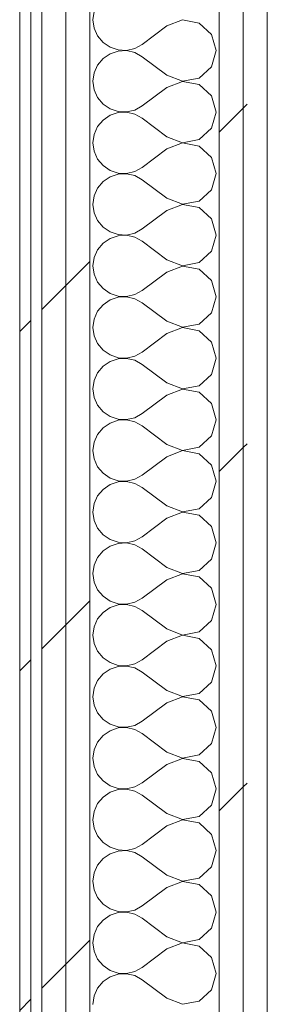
# Model space of a CAD drawing. Header units: millimetres. Extents: x -40968 to 77376, y -17881 to 4746.
# Tile 233 of 256: x -7155 to -7021, y -533 to 0. Entities that reach past the tile are written whole.
import ezdxf

# ---------------------------------------------------------------- set-up
doc = ezdxf.new("R2010")
doc.units = ezdxf.units.MM
doc.header["$MEASUREMENT"] = 0
doc.linetypes.add('Wipeout_Contour', pattern=[1000, 0, -1000])
doc.layers.add('Nuevo_08_E_Envans secs', color=7, linetype='Continuous')
doc.layers.add('Nuevo_08_E_Envans secs_Pluma_Nº__1', color=7, linetype='Continuous', lineweight=5)
for name, color, linetype, lineweight, true_color in [('Nuevo_08_E_Envans secs_Pluma_Nº__102', 7, 'Continuous', 5, 0xcccccc), ('Nuevo_08_E_Envans secs_Pluma_Nº__171', 171, 'Continuous', 13, 0xaaaaff), ('Nuevo_08_E_Envans secs_Pluma_Nº__177', 7, 'Continuous', 15, 0xf7e046)]:
    doc.layers.add(name, color=color, linetype=linetype, lineweight=lineweight, true_color=true_color)
pattern_1 = [(45, (0, 0), (-183.848, 183.848), [195, -65]), (45, (7e-14, 183.85), (-183.848, 183.848), [195, -65])]

# ---------------------------------------------------------------- blocks, each defined once
blk = doc.blocks.new('*X215')
at = {"layer": 'Nuevo_08_E_Envans secs_Pluma_Nº__102', "color": 254, "linetype": 'Continuous', "lineweight": 5, "true_color": 0xcccccc}
for p, q in [((-7114.81, 4.55), (-7115.44, 0)), ((-7115.44, 0), (-7114.81, -4.55)), ((-7114.81, -4.55), (-7112.95, -8.76)), ((-7075.44, -3.33), (-7088.77, -13.33)), ((-7066.94, -0.07), (-7075.44, -3.33)), ((-7057.99, -1.76), (-7066.94, -0.07)), ((-7051.26, -7.9), (-7057.99, -1.76)), ((-7112.95, -8.76), (-7110.02, -12.3)), ((-7048.77, -16.67), (-7051.26, -7.9)), ((-7110.02, -12.3), (-7106.23, -14.91)), ((-7106.23, -14.91), (-7101.87, -16.38)), ((-7097.28, -16.6), (-7092.8, -15.56)), ((-7092.8, -15.56), (-7088.77, -13.33)), ((-7110.02, -21.03), (-7112.95, -24.57)), ((-7106.23, -18.43), (-7110.02, -21.03)), ((-7101.87, -16.96), (-7106.23, -18.43)), ((-7101.87, -16.38), (-7097.28, -16.6)), ((-7097.28, -16.73), (-7101.87, -16.96)), ((-7092.8, -17.77), (-7097.28, -16.73)), ((-7088.77, -20), (-7092.8, -17.77)), ((-7075.44, -30), (-7088.77, -20)), ((-7051.26, -25.43), (-7048.77, -16.67)), ((-7112.95, -24.57), (-7114.81, -28.78)), ((-7057.99, -31.57), (-7051.26, -25.43)), ((-7114.81, -28.78), (-7115.44, -33.33)), ((-7075.44, -30), (-7066.94, -33.27)), ((-7066.94, -33.27), (-7057.99, -31.57)), ((-7115.44, -33.33), (-7114.81, -37.89)), ((-7075.44, -36.67), (-7088.77, -46.67)), ((-7066.94, -33.4), (-7075.44, -36.67)), ((-7057.99, -35.09), (-7066.94, -33.4)), ((-7051.26, -41.24), (-7057.99, -35.09)), ((-7114.81, -37.89), (-7112.95, -42.1)), ((-7112.95, -42.1), (-7110.02, -45.64)), ((-7048.77, -50), (-7051.26, -41.24)), ((-7110.02, -45.64), (-7106.23, -48.24)), ((-7092.8, -48.89), (-7088.77, -46.67)), ((-7106.23, -51.76), (-7110.02, -54.36)), ((-7106.23, -48.24), (-7101.87, -49.71)), ((-7101.87, -50.29), (-7106.23, -51.76)), ((-7101.87, -49.71), (-7097.28, -49.93)), ((-7097.28, -50.07), (-7101.87, -50.29)), ((-7097.28, -49.93), (-7092.8, -48.89)), ((-7092.8, -51.11), (-7097.28, -50.07)), ((-7088.77, -53.33), (-7092.8, -51.11)), ((-7051.26, -58.76), (-7048.77, -50)), ((-7112.95, -57.9), (-7114.81, -62.11)), ((-7110.02, -54.36), (-7112.95, -57.9)), ((-7075.44, -63.33), (-7088.77, -53.33)), ((-7114.81, -62.11), (-7115.44, -66.67)), ((-7075.44, -63.33), (-7066.94, -66.6)), ((-7057.99, -64.91), (-7051.26, -58.76)), ((-7115.44, -66.67), (-7114.81, -71.22)), ((-7066.94, -66.73), (-7075.44, -70)), ((-7066.94, -66.6), (-7057.99, -64.91)), ((-7057.99, -68.43), (-7066.94, -66.73)), ((-7051.26, -74.57), (-7057.99, -68.43)), ((-7114.81, -71.22), (-7112.95, -75.43)), ((-7075.44, -70), (-7088.77, -80)), ((-7048.77, -83.33), (-7051.26, -74.57)), ((-7112.95, -75.43), (-7110.02, -78.97)), ((-7110.02, -78.97), (-7106.23, -81.57)), ((-7106.23, -85.09), (-7110.02, -87.7)), ((-7106.23, -81.57), (-7101.87, -83.04)), ((-7101.87, -83.62), (-7106.23, -85.09)), ((-7101.87, -83.04), (-7097.28, -83.27)), ((-7097.28, -83.4), (-7101.87, -83.62)), ((-7097.28, -83.27), (-7092.8, -82.23)), ((-7092.8, -84.44), (-7097.28, -83.4)), ((-7092.8, -82.23), (-7088.77, -80)), ((-7088.77, -86.67), (-7092.8, -84.44)), ((-7051.26, -92.1), (-7048.77, -83.33)), ((-7110.02, -87.7), (-7112.95, -91.24)), ((-7075.44, -96.67), (-7088.77, -86.67)), ((-7114.81, -95.45), (-7115.44, -100)), ((-7112.95, -91.24), (-7114.81, -95.45)), ((-7057.99, -98.24), (-7051.26, -92.1)), ((-7115.44, -100), (-7114.81, -104.55)), ((-7075.44, -96.67), (-7066.94, -99.93)), ((-7066.94, -100.07), (-7075.44, -103.33)), ((-7066.94, -99.93), (-7057.99, -98.24)), ((-7057.99, -101.76), (-7066.94, -100.07)), ((-7114.81, -104.55), (-7112.95, -108.76)), ((-7075.44, -103.33), (-7088.77, -113.33)), ((-7051.26, -107.9), (-7057.99, -101.76)), ((-7112.95, -108.76), (-7110.02, -112.3)), ((-7048.77, -116.67), (-7051.26, -107.9)), ((-7110.02, -112.3), (-7106.23, -114.91)), ((-7106.23, -114.91), (-7101.87, -116.38)), ((-7101.87, -116.96), (-7106.23, -118.43)), ((-7101.87, -116.38), (-7097.28, -116.6)), ((-7097.28, -116.73), (-7101.87, -116.96)), ((-7097.28, -116.6), (-7092.8, -115.56)), ((-7092.8, -117.77), (-7097.28, -116.73)), ((-7092.8, -115.56), (-7088.77, -113.33)), ((-7051.26, -125.43), (-7048.77, -116.67)), ((-7110.02, -121.03), (-7112.95, -124.57)), ((-7106.23, -118.43), (-7110.02, -121.03)), ((-7088.77, -120), (-7092.8, -117.77)), ((-7075.44, -130), (-7088.77, -120)), ((-7112.95, -124.57), (-7114.81, -128.78)), ((-7057.99, -131.57), (-7051.26, -125.43)), ((-7114.81, -128.78), (-7115.44, -133.33)), ((-7075.44, -130), (-7066.94, -133.27)), ((-7066.94, -133.27), (-7057.99, -131.57)), ((-7115.44, -133.33), (-7114.81, -137.89)), ((-7114.81, -137.89), (-7112.95, -142.1)), ((-7075.44, -136.67), (-7088.77, -146.67)), ((-7066.94, -133.4), (-7075.44, -136.67)), ((-7057.99, -135.09), (-7066.94, -133.4)), ((-7051.26, -141.24), (-7057.99, -135.09)), ((-7112.95, -142.1), (-7110.02, -145.64)), ((-7048.77, -150), (-7051.26, -141.24)), ((-7110.02, -145.64), (-7106.23, -148.24)), ((-7106.23, -148.24), (-7101.87, -149.71)), ((-7097.28, -149.93), (-7092.8, -148.89)), ((-7092.8, -148.89), (-7088.77, -146.67)), ((-7110.02, -154.36), (-7112.95, -157.9)), ((-7106.23, -151.76), (-7110.02, -154.36)), ((-7101.87, -150.29), (-7106.23, -151.76)), ((-7101.87, -149.71), (-7097.28, -149.93)), ((-7097.28, -150.07), (-7101.87, -150.29)), ((-7092.8, -151.11), (-7097.28, -150.07)), ((-7088.77, -153.33), (-7092.8, -151.11)), ((-7075.44, -163.33), (-7088.77, -153.33)), ((-7051.26, -158.76), (-7048.77, -150)), ((-7112.95, -157.9), (-7114.81, -162.11)), ((-7057.99, -164.91), (-7051.26, -158.76)), ((-7114.81, -162.11), (-7115.44, -166.67)), ((-7075.44, -163.33), (-7066.94, -166.6)), ((-7066.94, -166.6), (-7057.99, -164.91)), ((-7115.44, -166.67), (-7114.81, -171.22)), ((-7075.44, -170), (-7088.77, -180)), ((-7066.94, -166.73), (-7075.44, -170)), ((-7057.99, -168.43), (-7066.94, -166.73)), ((-7051.26, -174.57), (-7057.99, -168.43)), ((-7114.81, -171.22), (-7112.95, -175.43)), ((-7112.95, -175.43), (-7110.02, -178.97)), ((-7048.77, -183.33), (-7051.26, -174.57)), ((-7110.02, -178.97), (-7106.23, -181.57)), ((-7092.8, -182.23), (-7088.77, -180)), ((-7106.23, -185.09), (-7110.02, -187.7)), ((-7106.23, -181.57), (-7101.87, -183.04)), ((-7101.87, -183.62), (-7106.23, -185.09)), ((-7101.87, -183.04), (-7097.28, -183.27)), ((-7097.28, -183.4), (-7101.87, -183.62)), ((-7097.28, -183.27), (-7092.8, -182.23)), ((-7092.8, -184.44), (-7097.28, -183.4)), ((-7088.77, -186.67), (-7092.8, -184.44)), ((-7051.26, -192.1), (-7048.77, -183.33)), ((-7112.95, -191.24), (-7114.81, -195.45)), ((-7110.02, -187.7), (-7112.95, -191.24)), ((-7075.44, -196.67), (-7088.77, -186.67)), ((-7114.81, -195.45), (-7115.44, -200)), ((-7075.44, -196.67), (-7066.94, -199.93)), ((-7057.99, -198.24), (-7051.26, -192.1)), ((-7115.44, -200), (-7114.81, -204.55)), ((-7066.94, -200.07), (-7075.44, -203.33)), ((-7066.94, -199.93), (-7057.99, -198.24)), ((-7057.99, -201.76), (-7066.94, -200.07)), ((-7051.26, -207.9), (-7057.99, -201.76)), ((-7114.81, -204.55), (-7112.95, -208.76)), ((-7075.44, -203.33), (-7088.77, -213.33)), ((-7048.77, -216.67), (-7051.26, -207.9)), ((-7112.95, -208.76), (-7110.02, -212.3)), ((-7110.02, -212.3), (-7106.23, -214.91)), ((-7106.23, -218.43), (-7110.02, -221.03)), ((-7106.23, -214.91), (-7101.87, -216.38)), ((-7101.87, -216.96), (-7106.23, -218.43)), ((-7101.87, -216.38), (-7097.28, -216.6)), ((-7097.28, -216.73), (-7101.87, -216.96)), ((-7097.28, -216.6), (-7092.8, -215.56)), ((-7092.8, -217.77), (-7097.28, -216.73)), ((-7092.8, -215.56), (-7088.77, -213.33)), ((-7088.77, -220), (-7092.8, -217.77)), ((-7051.26, -225.43), (-7048.77, -216.67)), ((-7110.02, -221.03), (-7112.95, -224.57)), ((-7075.44, -230), (-7088.77, -220)), ((-7114.81, -228.78), (-7115.44, -233.33)), ((-7112.95, -224.57), (-7114.81, -228.78)), ((-7057.99, -231.57), (-7051.26, -225.43)), ((-7115.44, -233.33), (-7114.81, -237.89)), ((-7075.44, -230), (-7066.94, -233.27)), ((-7066.94, -233.4), (-7075.44, -236.67)), ((-7066.94, -233.27), (-7057.99, -231.57)), ((-7057.99, -235.09), (-7066.94, -233.4)), ((-7114.81, -237.89), (-7112.95, -242.1)), ((-7075.44, -236.67), (-7088.77, -246.67)), ((-7051.26, -241.24), (-7057.99, -235.09)), ((-7112.95, -242.1), (-7110.02, -245.64)), ((-7048.77, -250), (-7051.26, -241.24)), ((-7110.02, -245.64), (-7106.23, -248.24)), ((-7106.23, -248.24), (-7101.87, -249.71)), ((-7101.87, -250.29), (-7106.23, -251.76)), ((-7101.87, -249.71), (-7097.28, -249.93)), ((-7097.28, -250.07), (-7101.87, -250.29)), ((-7097.28, -249.93), (-7092.8, -248.89)), ((-7092.8, -251.11), (-7097.28, -250.07)), ((-7092.8, -248.89), (-7088.77, -246.67)), ((-7051.26, -258.76), (-7048.77, -250)), ((-7110.02, -254.36), (-7112.95, -257.9)), ((-7106.23, -251.76), (-7110.02, -254.36)), ((-7088.77, -253.33), (-7092.8, -251.11)), ((-7075.44, -263.33), (-7088.77, -253.33)), ((-7112.95, -257.9), (-7114.81, -262.11)), ((-7057.99, -264.91), (-7051.26, -258.76)), ((-7114.81, -262.11), (-7115.44, -266.67)), ((-7075.44, -263.33), (-7066.94, -266.6)), ((-7066.94, -266.6), (-7057.99, -264.91)), ((-7115.44, -266.67), (-7114.81, -271.22)), ((-7114.81, -271.22), (-7112.95, -275.43)), ((-7075.44, -270), (-7088.77, -280)), ((-7066.94, -266.73), (-7075.44, -270)), ((-7057.99, -268.43), (-7066.94, -266.73)), ((-7051.26, -274.57), (-7057.99, -268.43)), ((-7112.95, -275.43), (-7110.02, -278.97)), ((-7048.77, -283.33), (-7051.26, -274.57)), ((-7110.02, -278.97), (-7106.23, -281.57)), ((-7106.23, -281.57), (-7101.87, -283.04)), ((-7097.28, -283.27), (-7092.8, -282.23)), ((-7092.8, -282.23), (-7088.77, -280)), ((-7110.02, -287.7), (-7112.95, -291.24)), ((-7106.23, -285.09), (-7110.02, -287.7)), ((-7101.87, -283.62), (-7106.23, -285.09)), ((-7101.87, -283.04), (-7097.28, -283.27)), ((-7097.28, -283.4), (-7101.87, -283.62)), ((-7092.8, -284.44), (-7097.28, -283.4)), ((-7088.77, -286.67), (-7092.8, -284.44)), ((-7075.44, -296.67), (-7088.77, -286.67)), ((-7051.26, -292.1), (-7048.77, -283.33)), ((-7112.95, -291.24), (-7114.81, -295.45)), ((-7057.99, -298.24), (-7051.26, -292.1)), ((-7114.81, -295.45), (-7115.44, -300)), ((-7075.44, -296.67), (-7066.94, -299.93)), ((-7066.94, -299.93), (-7057.99, -298.24)), ((-7115.44, -300), (-7114.81, -304.55)), ((-7075.44, -303.33), (-7088.77, -313.33)), ((-7066.94, -300.07), (-7075.44, -303.33)), ((-7057.99, -301.76), (-7066.94, -300.07)), ((-7051.26, -307.9), (-7057.99, -301.76)), ((-7114.81, -304.55), (-7112.95, -308.76)), ((-7112.95, -308.76), (-7110.02, -312.3)), ((-7048.77, -316.67), (-7051.26, -307.9)), ((-7110.02, -312.3), (-7106.23, -314.91)), ((-7092.8, -315.56), (-7088.77, -313.33)), ((-7106.23, -318.43), (-7110.02, -321.03)), ((-7106.23, -314.91), (-7101.87, -316.38)), ((-7101.87, -316.96), (-7106.23, -318.43)), ((-7101.87, -316.38), (-7097.28, -316.6)), ((-7097.28, -316.73), (-7101.87, -316.96)), ((-7097.28, -316.6), (-7092.8, -315.56)), ((-7092.8, -317.77), (-7097.28, -316.73)), ((-7088.77, -320), (-7092.8, -317.77)), ((-7051.26, -325.43), (-7048.77, -316.67)), ((-7112.95, -324.57), (-7114.81, -328.78)), ((-7110.02, -321.03), (-7112.95, -324.57)), ((-7075.44, -330), (-7088.77, -320)), ((-7114.81, -328.78), (-7115.44, -333.33)), ((-7075.44, -330), (-7066.94, -333.27)), ((-7057.99, -331.57), (-7051.26, -325.43)), ((-7115.44, -333.33), (-7114.81, -337.89)), ((-7066.94, -333.4), (-7075.44, -336.67)), ((-7066.94, -333.27), (-7057.99, -331.57)), ((-7057.99, -335.09), (-7066.94, -333.4)), ((-7051.26, -341.24), (-7057.99, -335.09)), ((-7114.81, -337.89), (-7112.95, -342.1)), ((-7075.44, -336.67), (-7088.77, -346.67)), ((-7048.77, -350), (-7051.26, -341.24)), ((-7112.95, -342.1), (-7110.02, -345.64)), ((-7110.02, -345.64), (-7106.23, -348.24)), ((-7106.23, -351.76), (-7110.02, -354.36)), ((-7106.23, -348.24), (-7101.87, -349.71)), ((-7101.87, -350.29), (-7106.23, -351.76)), ((-7101.87, -349.71), (-7097.28, -349.93)), ((-7097.28, -350.07), (-7101.87, -350.29)), ((-7097.28, -349.93), (-7092.8, -348.89)), ((-7092.8, -351.11), (-7097.28, -350.07)), ((-7092.8, -348.89), (-7088.77, -346.67)), ((-7088.77, -353.33), (-7092.8, -351.11)), ((-7051.26, -358.76), (-7048.77, -350)), ((-7110.02, -354.36), (-7112.95, -357.9)), ((-7075.44, -363.33), (-7088.77, -353.33)), ((-7114.81, -362.11), (-7115.44, -366.67)), ((-7112.95, -357.9), (-7114.81, -362.11)), ((-7057.99, -364.91), (-7051.26, -358.76)), ((-7115.44, -366.67), (-7114.81, -371.22)), ((-7075.44, -363.33), (-7066.94, -366.6)), ((-7066.94, -366.73), (-7075.44, -370)), ((-7066.94, -366.6), (-7057.99, -364.91)), ((-7057.99, -368.43), (-7066.94, -366.73)), ((-7114.81, -371.22), (-7112.95, -375.43)), ((-7075.44, -370), (-7088.77, -380)), ((-7051.26, -374.57), (-7057.99, -368.43)), ((-7112.95, -375.43), (-7110.02, -378.97)), ((-7048.77, -383.33), (-7051.26, -374.57)), ((-7110.02, -378.97), (-7106.23, -381.57)), ((-7106.23, -381.57), (-7101.87, -383.04)), ((-7101.87, -383.62), (-7106.23, -385.09)), ((-7101.87, -383.04), (-7097.28, -383.27)), ((-7097.28, -383.4), (-7101.87, -383.62)), ((-7097.28, -383.27), (-7092.8, -382.23)), ((-7092.8, -384.44), (-7097.28, -383.4)), ((-7092.8, -382.23), (-7088.77, -380)), ((-7051.26, -392.1), (-7048.77, -383.33)), ((-7110.02, -387.7), (-7112.95, -391.24)), ((-7106.23, -385.09), (-7110.02, -387.7)), ((-7088.77, -386.67), (-7092.8, -384.44)), ((-7075.44, -396.67), (-7088.77, -386.67)), ((-7112.95, -391.24), (-7114.81, -395.45)), ((-7057.99, -398.24), (-7051.26, -392.1)), ((-7114.81, -395.45), (-7115.44, -400)), ((-7075.44, -396.67), (-7066.94, -399.93)), ((-7066.94, -399.93), (-7057.99, -398.24)), ((-7115.44, -400), (-7114.81, -404.55)), ((-7114.81, -404.55), (-7112.95, -408.76)), ((-7075.44, -403.33), (-7088.77, -413.33)), ((-7066.94, -400.07), (-7075.44, -403.33)), ((-7057.99, -401.76), (-7066.94, -400.07)), ((-7051.26, -407.9), (-7057.99, -401.76)), ((-7112.95, -408.76), (-7110.02, -412.3)), ((-7048.77, -416.67), (-7051.26, -407.9)), ((-7110.02, -412.3), (-7106.23, -414.91)), ((-7106.23, -414.91), (-7101.87, -416.38)), ((-7097.28, -416.6), (-7092.8, -415.56)), ((-7092.8, -415.56), (-7088.77, -413.33)), ((-7110.02, -421.03), (-7112.95, -424.57)), ((-7106.23, -418.43), (-7110.02, -421.03)), ((-7101.87, -416.96), (-7106.23, -418.43)), ((-7101.87, -416.38), (-7097.28, -416.6)), ((-7097.28, -416.73), (-7101.87, -416.96)), ((-7092.8, -417.77), (-7097.28, -416.73)), ((-7088.77, -420), (-7092.8, -417.77)), ((-7075.44, -430), (-7088.77, -420)), ((-7051.26, -425.43), (-7048.77, -416.67)), ((-7112.95, -424.57), (-7114.81, -428.78)), ((-7057.99, -431.57), (-7051.26, -425.43)), ((-7114.81, -428.78), (-7115.44, -433.33)), ((-7075.44, -430), (-7066.94, -433.27)), ((-7066.94, -433.27), (-7057.99, -431.57)), ((-7115.44, -433.33), (-7114.81, -437.89)), ((-7075.44, -436.67), (-7088.77, -446.67)), ((-7066.94, -433.4), (-7075.44, -436.67)), ((-7057.99, -435.09), (-7066.94, -433.4)), ((-7051.26, -441.24), (-7057.99, -435.09)), ((-7114.81, -437.89), (-7112.95, -442.1)), ((-7112.95, -442.1), (-7110.02, -445.64)), ((-7048.77, -450), (-7051.26, -441.24)), ((-7110.02, -445.64), (-7106.23, -448.24)), ((-7092.8, -448.89), (-7088.77, -446.67)), ((-7106.23, -451.76), (-7110.02, -454.36)), ((-7106.23, -448.24), (-7101.87, -449.71)), ((-7101.87, -450.29), (-7106.23, -451.76)), ((-7101.87, -449.71), (-7097.28, -449.93)), ((-7097.28, -450.07), (-7101.87, -450.29)), ((-7097.28, -449.93), (-7092.8, -448.89)), ((-7092.8, -451.11), (-7097.28, -450.07)), ((-7088.77, -453.33), (-7092.8, -451.11)), ((-7051.26, -458.76), (-7048.77, -450)), ((-7112.95, -457.9), (-7114.81, -462.11)), ((-7110.02, -454.36), (-7112.95, -457.9)), ((-7075.44, -463.33), (-7088.77, -453.33)), ((-7114.81, -462.11), (-7115.44, -466.67)), ((-7075.44, -463.33), (-7066.94, -466.6)), ((-7057.99, -464.91), (-7051.26, -458.76)), ((-7115.44, -466.67), (-7114.81, -471.22)), ((-7066.94, -466.73), (-7075.44, -470)), ((-7066.94, -466.6), (-7057.99, -464.91)), ((-7057.99, -468.43), (-7066.94, -466.73)), ((-7051.26, -474.57), (-7057.99, -468.43)), ((-7114.81, -471.22), (-7112.95, -475.43)), ((-7075.44, -470), (-7088.77, -480)), ((-7048.77, -483.33), (-7051.26, -474.57)), ((-7112.95, -475.43), (-7110.02, -478.97)), ((-7110.02, -478.97), (-7106.23, -481.57)), ((-7106.23, -485.09), (-7110.02, -487.7)), ((-7106.23, -481.57), (-7101.87, -483.04)), ((-7101.87, -483.62), (-7106.23, -485.09)), ((-7101.87, -483.04), (-7097.28, -483.27)), ((-7097.28, -483.4), (-7101.87, -483.62)), ((-7097.28, -483.27), (-7092.8, -482.23)), ((-7092.8, -484.44), (-7097.28, -483.4)), ((-7092.8, -482.23), (-7088.77, -480)), ((-7088.77, -486.67), (-7092.8, -484.44)), ((-7051.26, -492.1), (-7048.77, -483.33)), ((-7110.02, -487.7), (-7112.95, -491.24)), ((-7075.44, -496.67), (-7088.77, -486.67)), ((-7114.81, -495.45), (-7115.44, -500)), ((-7112.95, -491.24), (-7114.81, -495.45)), ((-7057.99, -498.24), (-7051.26, -492.1)), ((-7115.44, -500), (-7114.81, -504.55)), ((-7075.44, -496.67), (-7066.94, -499.93)), ((-7066.94, -500.07), (-7075.44, -503.33)), ((-7066.94, -499.93), (-7057.99, -498.24)), ((-7057.99, -501.76), (-7066.94, -500.07)), ((-7114.81, -504.55), (-7112.95, -508.76)), ((-7075.44, -503.33), (-7088.77, -513.33)), ((-7051.26, -507.9), (-7057.99, -501.76)), ((-7112.95, -508.76), (-7110.02, -512.3)), ((-7048.77, -516.67), (-7051.26, -507.9)), ((-7110.02, -512.3), (-7106.23, -514.91)), ((-7106.23, -514.91), (-7101.87, -516.38)), ((-7101.87, -516.96), (-7106.23, -518.43)), ((-7101.87, -516.38), (-7097.28, -516.6)), ((-7097.28, -516.73), (-7101.87, -516.96)), ((-7097.28, -516.6), (-7092.8, -515.56)), ((-7092.8, -517.77), (-7097.28, -516.73)), ((-7092.8, -515.56), (-7088.77, -513.33)), ((-7051.26, -525.43), (-7048.77, -516.67)), ((-7110.02, -521.03), (-7112.95, -524.57)), ((-7106.23, -518.43), (-7110.02, -521.03)), ((-7088.77, -520), (-7092.8, -517.77)), ((-7075.44, -530), (-7088.77, -520)), ((-7112.95, -524.57), (-7114.81, -528.78)), ((-7057.99, -531.57), (-7051.26, -525.43)), ((-7114.81, -528.78), (-7115.44, -533.33)), ((-7075.44, -530), (-7066.94, -533.27)), ((-7066.94, -533.27), (-7057.99, -531.57))]:
    blk.add_line(p, q, dxfattribs=at)
blk = doc.blocks.new('Muro_87_5', base_point=(-7021.11, 1963.55))
at = {"color": 254, "linetype": 'Wipeout_Contour', "lineweight": 0, "ltscale": 28867.070188}
blk.add_wipeout([(-7034.11, 2084.55), (-7034.11, -1033.98), (-7021.11, -1033.98), (-7021.11, 2084.55)], dxfattribs=at).dxf.layer = 'Nuevo_08_E_Envans secs'
at = {"color": 254, "linetype": 'Wipeout_Contour', "lineweight": 0, "ltscale": 29286.449227}
blk.add_wipeout([(-7155.11, 1963.55), (-7155.11, -1033.98), (-7149.11, -1033.98), (-7149.11, 1963.55)], dxfattribs=at).dxf.layer = 'Nuevo_08_E_Envans secs'
at = {"layer": 'Nuevo_08_E_Envans secs_Pluma_Nº__171', "linetype": 'Continuous', "lineweight": 13, "true_color": 0xaaaaff}
h = blk.add_hatch(dxfattribs=at)
h.set_pattern_fill('Panellat_HPL_0005', color=161, style=0, pattern_type=2)
h.set_pattern_definition(pattern_1)
h.paths.add_polyline_path([(-7155.11, 1963.55), (-7155.11, -1033.98), (-7149.11, -1033.98), (-7149.11, 1963.55)])
at = {"layer": 'Nuevo_08_E_Envans secs_Pluma_Nº__177', "linetype": 'Continuous', "lineweight": 15, "true_color": 0xf7e046}
h = blk.add_hatch(dxfattribs=at)
h.set_pattern_fill('Panellat_HPL_0005', color=53, style=0, pattern_type=2)
h.set_pattern_definition(pattern_1)
h.paths.add_polyline_path([(-7034.11, 2084.55), (-7034.11, -1033.98), (-7021.11, -1033.98), (-7021.11, 2084.55)])
at = {"layer": 'Nuevo_08_E_Envans secs_Pluma_Nº__1', "color": 7, "linetype": 'Continuous', "lineweight": 5}
blk.add_line((-7149.11, -1033.98), (-7149.11, 1963.55), dxfattribs=at)
at = {"layer": 'Nuevo_08_E_Envans secs_Pluma_Nº__1', "color": 7, "linetype": 'Continuous', "lineweight": 5, "flags": 128}
for points in [[(-7021.11, -1033.98), (-7021.11, 2097.55)], [(-7155.11, 1963.55), (-7155.11, -1033.98)]]:
    blk.add_lwpolyline(points, dxfattribs=at)
at = {"color": 254, "linetype": 'Wipeout_Contour', "lineweight": 0, "ltscale": 28910.36148}
blk.add_wipeout([(-7047.11, 2071.55), (-7047.11, -1033.98), (-7034.11, -1033.98), (-7034.11, 2071.55)], dxfattribs=at).dxf.layer = 'Nuevo_08_E_Envans secs'
at = {"layer": 'Nuevo_08_E_Envans secs_Pluma_Nº__177', "linetype": 'Continuous', "lineweight": 15, "true_color": 0xf7e046}
h = blk.add_hatch(dxfattribs=at)
h.set_pattern_fill('Panellat_HPL_0005', color=53, style=0, pattern_type=2)
h.set_pattern_definition(pattern_1)
h.paths.add_polyline_path([(-7047.11, 2071.55), (-7047.11, -1033.98), (-7034.11, -1033.98), (-7034.11, 2071.55)])
at = {"layer": 'Nuevo_08_E_Envans secs_Pluma_Nº__1', "color": 7, "linetype": 'Continuous', "lineweight": 5}
for p, q in [((-7034.11, -1033.98), (-7034.11, 2071.55)), ((-7047.11, -1033.98), (-7047.11, 2001.55))]:
    blk.add_line(p, q, dxfattribs=at)
at = {"layer": 'Nuevo_08_E_Envans secs', "color": 7, "lineweight": 20}
blk.add_blockref('*X215', (0, 0), dxfattribs=at)
at = {"color": 254, "linetype": 'Wipeout_Contour', "lineweight": 0, "ltscale": 29188.446177}
blk.add_wipeout([(-7130.11, 1988.55), (-7130.11, -1033.98), (-7117.11, -1033.98), (-7117.11, 1988.55)], dxfattribs=at).dxf.layer = 'Nuevo_08_E_Envans secs'
at = {"layer": 'Nuevo_08_E_Envans secs_Pluma_Nº__177', "linetype": 'Continuous', "lineweight": 15, "true_color": 0xf7e046}
h = blk.add_hatch(dxfattribs=at)
h.set_pattern_fill('Panellat_HPL_0005', color=53, style=0, pattern_type=2)
h.set_pattern_definition(pattern_1)
h.paths.add_polyline_path([(-7130.11, 1988.55), (-7130.11, -1033.98), (-7117.11, -1033.98), (-7117.11, 1988.55)])
at = {"layer": 'Nuevo_08_E_Envans secs_Pluma_Nº__1', "color": 7, "linetype": 'Continuous', "lineweight": 5}
blk.add_line((-7117.11, -1033.98), (-7117.11, 1988.55), dxfattribs=at)
at = {"color": 254, "linetype": 'Wipeout_Contour', "lineweight": 0, "ltscale": 29232.263069}
blk.add_wipeout([(-7143.11, 1975.55), (-7143.11, -1033.98), (-7130.11, -1033.98), (-7130.11, 1975.55)], dxfattribs=at).dxf.layer = 'Nuevo_08_E_Envans secs'
at = {"layer": 'Nuevo_08_E_Envans secs_Pluma_Nº__177', "linetype": 'Continuous', "lineweight": 15, "true_color": 0xf7e046}
h = blk.add_hatch(dxfattribs=at)
h.set_pattern_fill('Panellat_HPL_0005', color=53, style=0, pattern_type=2)
h.set_pattern_definition(pattern_1)
h.paths.add_polyline_path([(-7143.11, 1975.55), (-7143.11, -1033.98), (-7130.11, -1033.98), (-7130.11, 1975.55)])
at = {"layer": 'Nuevo_08_E_Envans secs_Pluma_Nº__1', "color": 7, "linetype": 'Continuous', "lineweight": 5}
for p, q in [((-7130.11, -1033.98), (-7130.11, 1975.55)), ((-7143.11, -1033.98), (-7143.11, 1969.55))]:
    blk.add_line(p, q, dxfattribs=at)

msp = doc.modelspace()

# ---------------------------------------------------------------- block references
at = {"layer": 'Nuevo_08_E_Envans secs', "color": 7, "lineweight": 20}
msp.add_blockref('Muro_87_5', (-7021.11, 1963.55), dxfattribs=at)

doc.saveas('drawing.dxf')
